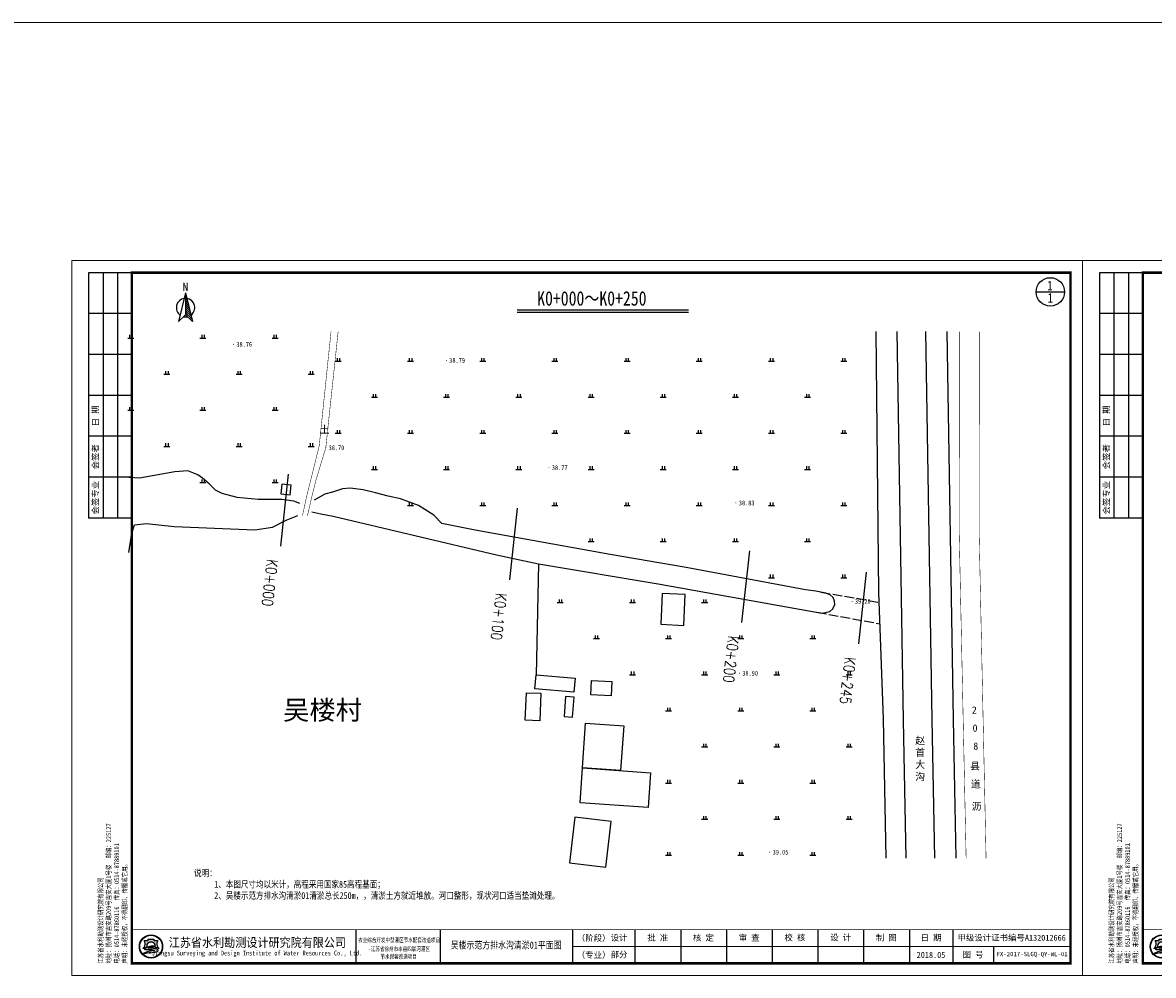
# Model space of a CAD drawing. Extents: x 464172 to 473094, y 3847158 to 3855433.
# Tile 69 of 98: x 469870 to 470340, y 3849233 to 3849629. Entities that reach past the tile are written whole.
import ezdxf
from ezdxf.enums import TextEntityAlignment as Align

# ---------------------------------------------------------------- set-up
doc = ezdxf.new("R2010")
doc.units = 0
doc.linetypes.add('X3', pattern=[5, 4, -1])
doc.layers.get('0').update_dxf_attribs({"linetype": 'CONTINUOUS'})
doc.layers.add('0.13文字', color=3, linetype='CONTINUOUS', lineweight=13)
doc.layers.add('文字', color=7, linetype='CONTINUOUS', lineweight=15)
for name, color, linetype in [('DIMTEX', 7, 'CONTINUOUS'), ('DLSS', 4, 'CONTINUOUS'), ('DMTZ', 3, 'CONTINUOUS'), ('DMX', 1, 'CONTINUOUS'), ('GCD', 9, 'CONTINUOUS'), ('JMD', 6, 'CONTINUOUS'), ('LINE', 7, 'CONTINUOUS'), ('SXSS', 5, 'CONTINUOUS'), ('ZBTZ', 8, 'CONTINUOUS'), ('断面', 7, 'CONTINUOUS')]:
    doc.layers.add(name, color=color, linetype=linetype)
doc.styles.add('-仿宋_GB2312', font='FangSong_GB2312.ttf')
doc.styles.add('HZ', font='rs.shx', dxfattribs={"width": 0.8, "bigfont": 'hztxt.shx'})
doc.styles.add('LYJFS', font='times.ttf', dxfattribs={"width": 0.7})
doc.styles.get("Standard").update_dxf_attribs({"font": 'rs.shx', "bigfont": 'hztxt.shx'})
doc.styles.add('STYLE2', font='txt', dxfattribs={"width": 0.8})
doc.styles.add('仿宋', font='FangSong_GB2312.ttf', dxfattribs={"width": 0.8})
doc.styles.add('仿宋体', font='FangSong_GB2312.ttf', dxfattribs={"width": 0.8})
doc.styles.add('宋体', font='txt')
doc.styles.add('正等线体', font='simhei.ttf')
doc.styles.add('黑体', font='simhei.ttf')
doc.linetypes.add('10422', pattern='A,0.75,[150,AAA.SHX,S=0.5,R=0,X=0,Y=0.5],1.5,[177,AAA.SHX,S=1,R=0,X=0,Y=0.4],0.75', length=3)
doc.linetypes.add('1161', pattern='A,0,[149,AAA.SHX,S=0.15,R=0,X=0,Y=0],-1.6', length=1.6)
doc.linetypes.add('833', pattern='A,2,[150,AAA.SHX,S=0.8,R=0,X=0,Y=0.8],2,[150,AAA.SHX,S=2,R=0,X=0,Y=2],1e-11', length=4.00000000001)

# ---------------------------------------------------------------- blocks, each defined once
blk = doc.blocks.new('A$C67844AE1')
at = {"color": 7, "linetype": 'ByBlock', "lineweight": -3}
for p, q in [((-68.54528065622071, 12.60233967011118), (-102.4539569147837, -126.4874291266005)), ((-68.54528065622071, 12.60233967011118), (-68.54528065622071, -93.55508338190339)), ((-68.54528065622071, 12.60233967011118), (-34.63660439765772, -126.4874291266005)), ((-68.54528065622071, 6.444916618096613), (-66.57848399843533, 4.534749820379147)), ((-75.16375737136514, -13.81146217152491), (-75.00695480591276, -13.90275762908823)), ((-68.54528065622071, -3.555083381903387), (-63.38429603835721, -8.56746807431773)), ((-68.54528065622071, -13.55508338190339), (-60.19010807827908, -21.66968596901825)), ((-68.54528065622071, -23.55508338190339), (-56.99592011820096, -34.77190386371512)), ((-68.54528065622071, -33.55508338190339), (-53.80173215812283, -47.874121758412)), ((-68.54528065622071, -43.55508338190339), (-50.60754419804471, -60.97633965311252)), ((-68.54528065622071, -53.55508338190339), (-47.4133562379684, -74.0785575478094)), ((-68.54528065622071, -93.55508338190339), (-102.4539569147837, -126.4874291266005)), ((-68.54528065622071, -63.55508338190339), (-44.21916827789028, -87.18077544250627)), ((-68.54528065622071, -73.55508338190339), (-41.02498031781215, -100.282993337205)), ((-68.54528065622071, -83.55508338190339), (-37.83079235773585, -113.3852112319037)), ((-68.54528065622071, -93.55508338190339), (-34.63660439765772, -126.4874291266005))]:
    blk.add_line(p, q, dxfattribs=at)
for start, end in [(98.47002997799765, 234.1282238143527), (305.8717761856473, 81.52997002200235), (258.3564658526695, 281.6435341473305)]:
    blk.add_arc((-68.54528065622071, -58.56304133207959), 44.66625879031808, start, end, dxfattribs=at)
at = {"color": 7, "linetype": 'ByBlock', "lineweight": -3, "insert": (-82.5777418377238, 61.776892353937), "char_height": 40, "width": 53.56766932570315, "attachment_point": 1}
blk.add_mtext('{\\fSimSun|b0|i0|c134|p2;N}', dxfattribs=at)
blk = doc.blocks.new('TK')
h = blk.add_hatch(color=152)
h.dxf.hatch_style = 1
h.paths.add_polyline_path([(37.76634519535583, 12, 1), (28.08865389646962, 12, 1)])
h.paths.add_polyline_path([(37.60348109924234, 12, 1), (28.2515179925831, 12, 1)], flags=16)
h = blk.add_hatch(color=152)
h.dxf.hatch_style = 1
edge = h.paths.add_edge_path()
edge.add_arc((34.80941884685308, 9.57513306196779), 1.461698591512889, 43.31770961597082, 70.37003522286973)
edge.add_arc((33.42980450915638, 5.707128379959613), 5.568375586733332, 70.37003522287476, 84.52854590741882)
edge.add_arc((32.84297213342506, -0.4193509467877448), 11.72289597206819, 84.5285459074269, 95.17746754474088)
edge.add_arc((32.98455917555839, 9.871856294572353), 1.831337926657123, 111.7965680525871, 130.9174013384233, ccw=False)
edge.add_arc((34.88031159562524, 5.13131362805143), 6.936886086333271, 98.84274785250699, 111.79656805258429, ccw=False)
edge.add_arc((35.94667124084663, -1.723120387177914), 13.873772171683, 95.21036804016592, 98.84274785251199, ccw=False)
edge.add_ellipse((32.92749954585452, 12.29239219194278), major_axis=(-1.773815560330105, 0), ratio=0.8776980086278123, start_angle=172.6538623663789, end_angle=176.9129867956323)
edge.add_arc((34.51986391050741, 1.961408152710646), 10.24870363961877, 88.99992913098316, 98.52267106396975)
edge.add_arc((34.12653419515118, 4.586133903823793), 7.594670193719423, 98.5226710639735, 116.8491039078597)
edge.add_arc((31.25213164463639, 10.26438648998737), 1.230336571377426, 116.8491039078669, 139.2900683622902)
edge.add_arc((30.4676556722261, 10.93937889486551), 0.1954369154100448, 139.2900683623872, 263.050638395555)
edge.add_arc((30.65080526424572, 12.44199033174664), 1.70916902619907, 263.0506383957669, 272.136251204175)
edge.add_arc((31.81845295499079, -18.86063964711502), 29.61523112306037, 88.46268833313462, 92.13625120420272, ccw=False)
edge.add_arc((32.47617160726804, 5.646726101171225), 5.099041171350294, 68.07113774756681, 88.46268833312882, ccw=False)
edge.add_arc((36.58583429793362, -10.91731876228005), 21.4080615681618, 95.91294384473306, 98.79521578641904)
edge.add_arc((35.21854840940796, -2.080308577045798), 12.46590188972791, 98.79521578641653, 117.8496747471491)
edge.add_arc((93.71745628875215, -228.4932874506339), 245.9934265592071, 104.7703900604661, 105.15790668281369, ccw=False)
edge.add_line((31.00239690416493, 9.371353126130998), (30.1988762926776, 9.045501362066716))
edge.add_arc((51.56004769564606, -88.12407086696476), 99.48982566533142, 100.90627282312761, 102.39834375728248, ccw=False)
edge.add_line((32.73627937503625, 9.568770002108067), (32.12568198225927, 9.380185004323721))
edge.add_arc((29.81630978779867, 37.97211086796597), 28.68503833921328, 274.6177604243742, 279.6944367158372)
edge.add_arc((33.87653895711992, 14.20489681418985), 4.573507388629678, 279.694436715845, 287.6119267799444)
edge.add_arc((34.76080719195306, 11.41934212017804), 1.650966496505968, 287.6119267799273, 311.5140981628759)
edge.add_arc((35.67269695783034, 10.38914913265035), 0.2751610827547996, 311.5140981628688, 403.3177096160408)
edge = h.paths.add_edge_path()
edge.add_arc((37.34861352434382, 13.13700107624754), 2.066422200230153, 138.9741968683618, 204.1180883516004, ccw=False)
edge.add_line((35.78967558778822, 14.49339822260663), (34.09257231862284, 14.49339822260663))
edge.add_line((34.09257231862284, 14.49339822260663), (34.09257231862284, 15.08006279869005))
edge.add_line((34.09257231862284, 15.08006279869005), (31.76242677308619, 15.08006279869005))
edge.add_line((31.76242677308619, 15.08006279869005), (31.76242677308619, 14.49339822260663))
edge.add_line((31.76242677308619, 14.49339822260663), (30.06532350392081, 14.49339822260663))
edge.add_arc((28.50638556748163, 13.13700107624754), 2.066422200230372, -24.118088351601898, 41.0258031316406, ccw=False)
edge.add_arc((26.96985351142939, 13.82490731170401), 3.749914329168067, 314.34412131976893, 335.8819116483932, ccw=False)
edge.add_arc((28.92445619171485, 14.17747440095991), 3.106664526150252, 282.3877277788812, 290.1465811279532)
edge.add_arc((25.86021252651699, 22.52986678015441), 12.00340818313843, 290.1465811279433, 296.6495194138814)
edge.add_ellipse((32.92749954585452, 12.29239219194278), major_axis=(-1.773815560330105, 0), ratio=0.8776980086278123, start_angle=176.9129867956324, end_angle=378.37473811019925, ccw=False)
edge.add_ellipse((32.92749954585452, 12.29239219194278), major_axis=(-1.773815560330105, 0), ratio=0.8776980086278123, start_angle=172.653862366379, end_angle=176.9129867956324, ccw=False)
edge.add_ellipse((32.92749954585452, 12.29239219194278), major_axis=(-1.773815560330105, 0), ratio=0.8776980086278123, start_angle=161.6252618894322, end_angle=172.653862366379, ccw=False)
edge.add_arc((39.99478656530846, 22.52986678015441), 12.00340818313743, 243.3504805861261, 249.853418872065)
edge.add_arc((36.93054290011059, 14.17747440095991), 3.106664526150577, 249.8534188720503, 257.61227222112)
edge.add_arc((38.88514558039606, 13.82490731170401), 3.74991432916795, 204.1180883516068, 225.6558786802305, ccw=False)
at = {"lineweight": 0}
for p, q in [((0, 0), (0, 297)), ((0, 297), (420, 297)), ((420, 297), (420, 0)), ((415, 12), (208, 12)), ((420, 0), (0, 0))]:
    blk.add_line(p, q, dxfattribs=at)
for p, q in [((25, 292), (7, 292)), ((7, 292), (7, 190)), ((13, 292), (13, 190)), ((19, 292), (19, 190)), ((25, 275), (7, 275)), ((25, 258), (7, 258)), ((25, 241), (7, 241)), ((25, 224), (7, 224)), ((25, 207), (7, 207)), ((25, 190), (7, 190)), ((118, 19), (118, 5)), ((153, 19), (153, 5)), ((208, 19), (208, 5)), ((234, 19), (234, 5)), ((253, 19), (253, 5)), ((272, 19), (272, 5)), ((291, 19), (291, 5)), ((310, 19), (310, 5)), ((329, 19), (329, 5)), ((348, 19), (348, 5)), ((366, 19), (366, 5)), ((383, 12), (383, 5))]:
    blk.add_line(p, q)
at = {"lineweight": 0, "const_width": 1}
blk.add_lwpolyline([(25, 292), (415, 292), (415, 5), (25, 5)], close=True, dxfattribs=at)
at = {"lineweight": 0, "const_width": 0.4}
blk.add_lwpolyline([(415, 19), (25, 19)], dxfattribs=at)
at = {"color": 152}
for points in [[(31.24412181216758, 11.80161767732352, -0.02838203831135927), (29.99446309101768, 11.26089254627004, -0.03386732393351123), (29.59091690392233, 11.14313846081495, 0.09425397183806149), (30.39241989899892, 12.29262248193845, 0.2921547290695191), (30.06532350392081, 14.49339822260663), (31.76242677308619, 14.49339822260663), (31.76242677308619, 15.08006279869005), (34.09257231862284, 15.08006279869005), (34.09257231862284, 14.49339822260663), (35.78967558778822, 14.49339822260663, 0.29215472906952), (35.46257919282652, 12.29262248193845, 0.09425397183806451), (36.2640821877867, 11.14313846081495, -0.03386732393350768), (35.86053600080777, 11.26089254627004, -0.02838203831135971), (34.61087727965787, 11.80161767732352)], [(34.69874112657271, 12.20855064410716, 0.04157472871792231), (33.0009984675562, 12.09693843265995, 0.08013502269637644), (30.6964595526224, 11.36209164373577, 0.09823132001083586), (30.31951032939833, 11.06684867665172, 0.599439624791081), (30.44400935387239, 10.74537776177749, 0.03966424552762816), (30.71451621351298, 10.73400916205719, -0.01603031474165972), (32.61296833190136, 10.7439319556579, -0.08921046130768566), (34.38043466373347, 10.37684270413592, 0.01257694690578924), (33.31247064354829, 10.23900867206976, 0.08333285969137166), (29.39506013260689, 8.941746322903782, -0.001690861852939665), (31.00239690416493, 9.371353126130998), (30.1988762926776, 9.045501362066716, -0.006510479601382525), (32.73627937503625, 9.568770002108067), (32.12568198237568, 9.380185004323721, 0.02215480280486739), (34.64668864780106, 9.696699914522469, 0.03456031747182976), (35.26033732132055, 9.845760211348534, 0.1046726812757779), (35.85507491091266, 10.18311053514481, 0.4234638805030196), (35.87289335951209, 10.57792154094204, 0.1185893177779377), (35.30046801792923, 10.95188049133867, 0.06185687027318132), (33.96074808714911, 11.25013348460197, 0.04649815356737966), (31.78508714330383, 11.25571519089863, -0.08362449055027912), (32.30456102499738, 11.57226833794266, -0.05658197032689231), (33.81395195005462, 11.9857476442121, -0.01585057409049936), (34.68675527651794, 12.09332510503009)]]:
    blk.add_lwpolyline(points, format="xyb", dxfattribs=at)
for radius in [4.838845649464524, 4.675981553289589]:
    blk.add_circle((32.92749954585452, 12), radius, dxfattribs=at)
blk.add_arc((34.88031159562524, 5.13131362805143), 6.936886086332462, 98.84274785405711, 111.7965680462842, dxfattribs=at)
for start_param, end_param in [(2.820892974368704, 6.603884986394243), (3.013378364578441, 3.087714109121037)]:
    blk.add_ellipse((32.92749954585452, 12.29239219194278), major_axis=(-1.773815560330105, 0), ratio=0.8776980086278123, start_param=start_param, end_param=end_param, dxfattribs=at)
at = {"style": '宋体'}
for s, height, width, p in [('江苏省水利勘测设计研究院有限公司', 3.75, 0.9, (77.12731924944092, 13.75084589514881)), ('农业综合开发中型灌区节水配套改造项目', 1.8, 0.75, (136, 14.74047347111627)), ('Jiangsu Surveying and Design Institute of Water Resources Co., Ltd.', 2, 0.8, (76.9551912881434, 9.01340379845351)), ('-江苏省徐州市丰县四联河灌区', 1.8, 0.75, (136, 11.02926161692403)), ('节水配套改造项目', 1.8, 0.75, (135.8399052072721, 7.880905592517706))]:
    blk.add_text(s, height=height, dxfattribs=dict(at, width=width)).set_placement(p, align=Align.MIDDLE)
at = {"style": 'LYJFS'}
for s, p in [('（阶段）', (216.8339300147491, 15.5)), ('（专业）', (216.8339300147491, 8.5))]:
    blk.add_text(s, height=2.5, dxfattribs=at).set_placement(p, align=Align.MIDDLE_CENTER)
at = {"style": '仿宋'}
blk.add_text('2018.05', height=2.5, dxfattribs=at).set_placement((357, 8.5), align=Align.MIDDLE)
at = {"rotation": 90}
for s, insert, char_height, attachment_point, style in [('日 期', (10, 232.5), 2.5, 5, '宋体'), ('会签者', (10, 215.5), 2.5, 5, '宋体'), ('会签专业', (10, 198.5), 2.5, 5, '宋体'), ('江苏省水利勘测设计研究院有限公司\\P地址：扬州市吉安路209号吉安大厦1号楼  邮编：225127\\P电话：0514-87860116  传真：0514-87889101\\P声明：未经授权，不得翻印、传播或它用。', (23.29513194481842, 4.918324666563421), 2, 7, '仿宋')]:
    blk.add_mtext(s, dxfattribs=dict(at, insert=insert, char_height=char_height, attachment_point=attachment_point, style=style))
at = {"char_height": 2.5, "attachment_point": 5, "style": '宋体'}
for s, insert in [('设计', (227.4021536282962, 15.5)), ('批 准', (243.5, 15.5)), ('核 定', (262.4375, 15.47222222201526)), ('审 查', (281.4305555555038, 15.47328627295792)), ('校 核', (300.4652777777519, 15.54328155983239)), ('设 计', (319.4722222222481, 15.59333057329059)), ('制 图', (338.4166666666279, 15.4779241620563)), ('日 期', (357, 15.5)), ('甲级设计证书编号A132012666', (390.5, 15.5)), ('部分', (227.4021536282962, 8.5)), ('图 号', (374.5, 8.5))]:
    blk.add_mtext(s, dxfattribs=dict(at, insert=insert))
blk = doc.blocks.new('GC200')
at = {"linetype": 'Continuous', "const_width": 0.2, "flags": 128}
blk.add_lwpolyline([(-0.1, 0, 1), (0.1, 0, 1)], format="xyb", close=True, dxfattribs=at)
blk = doc.blocks.new('gc119')
for p, q in [((-1.25, 0), (1.25, 0)), ((-0.5, 1.3), (-0.5, 0)), ((0.5, 1.3), (0.5, 0))]:
    blk.add_line(p, q)

msp = doc.modelspace()

# ---------------------------------------------------------------- linework, layer by layer
at = {"layer": 'DIMTEX', "color": 1, "linetype": 'Continuous'}
msp.add_line((470075.2795367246, 3849509.325413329), (470146.5507190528, 3849509.325413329), dxfattribs=at)
at = {"layer": 'DIMTEX', "linetype": 'Continuous'}
msp.add_line((470075.2590439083, 3849508.362970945), (470146.5507190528, 3849508.362970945), dxfattribs=at)
at = {"layer": 'DLSS', "color": 8, "linetype": 'X3', "const_width": 0.2, "elevation": 38.5427, "flags": 128}
msp.add_lwpolyline([(469986.1254516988, 3849423.771780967), (469987.7109288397, 3849431.229661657), (469989.6269365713, 3849438.91304068), (469993.0742365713, 3849452.78914068), (469997.9688055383, 3849500.240641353)], dxfattribs=at)
at = {"layer": 'DLSS', "color": 8, "linetype": 'Continuous', "const_width": 0.2, "flags": 128}
for points, elevation in [([(469988.1312374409, 3849423.573580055), (469989.9653667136, 3849431.483809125), (469991.5961365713, 3849438.14574068), (469995.7896365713, 3849451.98234068), (470000.9355036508, 3849500.240641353)], 38.5427), ([(470261.8538732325, 3849281.421702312), (470258.9661989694, 3849417.110894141)], 39.936)]:
    msp.add_lwpolyline(points, dxfattribs=dict(at, elevation=elevation))
for points in [[(470258.9661989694, 3849417.110894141), (470259.0569695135, 3849500.240641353)], [(470267.2616214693, 3849416.709997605), (470267.3506407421, 3849500.240641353)], [(470270.1407640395, 3849281.421702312), (470267.26162147, 3849416.709997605)], [(470270.1407640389, 3849281.421702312), (470267.2616214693, 3849416.709997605)]]:
    msp.add_lwpolyline(points, dxfattribs=at)
at = {"layer": 'DMTZ', "color": 8, "linetype": '10422', "flags": 128}
for points, const_width, elevation in [([(469990.9979365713, 3849430.21364068), (469990.0559365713, 3849425.30514068)], 2.0385242e-06, 38.5242), ([(469984.1995365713, 3849423.87694068), (469985.0043365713, 3849428.75664068)], 2.0385108e-06, 38.5108)]:
    msp.add_lwpolyline(points, dxfattribs=dict(at, const_width=const_width, elevation=elevation))
at = {"layer": 'DMX', "linetype": 'Continuous', "elevation": 40.9941}
for points in [[(469980.2132131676, 3849440.939653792), (469976.9276124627, 3849411.120116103)], [(470075.368973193, 3849426.892323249), (470072.0833724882, 3849397.07278556)], [(470171.86414635, 3849409.176626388), (470168.5785456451, 3849379.357088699)], [(470220.3630195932, 3849400.272643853), (470217.0774188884, 3849370.453106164)]]:
    msp.add_lwpolyline(points, dxfattribs=at)
at = {"layer": 'JMD', "color": 8, "linetype": 'Continuous', "elevation": 39.8007, "flags": 128}
msp.add_lwpolyline([(469980.9707365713, 3849432.47124068), (469981.3436365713, 3849436.45694068), (469977.5046373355, 3849436.816115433), (469977.1317373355, 3849432.830415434)], close=True, dxfattribs=at)
at = {"layer": 'JMD', "color": 8, "linetype": 'Continuous', "flags": 128}
for points in [[(470135.5499107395, 3849391.409085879), (470134.9471029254, 3849378.608036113), (470144.4940367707, 3849378.15846624), (470145.0968445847, 3849390.959516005)], [(470083.2216117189, 3849357.688390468), (470099.364020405, 3849356.278878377), (470098.8559479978, 3849350.460189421), (470082.7135393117, 3849351.869701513)], [(470106.2597616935, 3849355.260855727), (470114.6443700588, 3849354.791041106), (470114.3146041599, 3849348.90583066), (470105.9299957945, 3849349.375645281)], [(470085.2057119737, 3849349.952892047), (470084.7718804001, 3849338.52007673), (470078.6977681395, 3849338.750566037), (470079.1315997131, 3849350.183381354)], [(470095.4599017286, 3849348.669600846), (470094.77984134, 3849340.309821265), (470098.2598036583, 3849340.026729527), (470098.9398640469, 3849348.386509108)], [(470103.7605201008, 3849337.583841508), (470119.5753562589, 3849336.486215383), (470118.2798541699, 3849317.820339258), (470102.4650180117, 3849318.917965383)], [(470102.4650180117, 3849318.917965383), (470130.715932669, 3849316.957215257), (470129.7094782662, 3849302.456001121), (470101.458563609, 3849304.416751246)], [(470097.030712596, 3849279.470497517), (470112.0869464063, 3849277.70175771), (470114.317688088, 3849296.690739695), (470099.2614542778, 3849298.459479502)]]:
    msp.add_lwpolyline(points, close=True, dxfattribs=at)
at = {"layer": 'SXSS', "color": 8, "linetype": '833', "elevation": 40.9941, "flags": 128}
msp.add_lwpolyline([(470224.3250168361, 3849500.240641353), (470225.5133728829, 3849391.842057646), (470227.3611565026, 3849339.2771373), (470228.4911278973, 3849281.421702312)], dxfattribs=at)
at = {"layer": 'SXSS', "color": 8, "linetype": 'Continuous', "flags": 128}
for points in [[(470236.9275095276, 3849281.421702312), (470235.8740164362, 3849338.681907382), (470233.1457840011, 3849500.240641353)], [(470248.8263252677, 3849281.421702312), (470247.7689711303, 3849338.891765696), (470245.0442825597, 3849500.240641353)]]:
    msp.add_lwpolyline(points, dxfattribs=at)
at = {"layer": 'SXSS', "color": 8, "linetype": '833', "flags": 128}
msp.add_lwpolyline([(470257.7320389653, 3849281.421702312), (470256.6717950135, 3849339.048834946), (470253.9497588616, 3849500.240641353)], dxfattribs=at)
at = {"layer": 'SXSS', "color": 7, "linetype": '833', "elevation": 38.5108, "flags": 128}
for points in [[(469985.0043365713, 3849428.75664068), (469982.4797314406, 3849429.852694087), (469977.567237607, 3849430.487482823), (469971.9347368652, 3849430.487482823), (469967.7421281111, 3849430.529783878), (469958.9733942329, 3849431.29611525), (469952.7753652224, 3849433.004736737), (469949.943459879, 3849434.339539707), (469947.3252418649, 3849437.009282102), (469944.5468192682, 3849439.358628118), (469942.6232678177, 3849440.693499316), (469938.5089948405, 3849442.402120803), (469933.1124760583, 3849441.974948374), (469918.3611060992, 3849439.383940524), (469913.9495680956, 3849439.689470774)], [(469990.0559365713, 3849425.30514068), (469993.7916369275, 3849424.480118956), (469998.8138983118, 3849423.508763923), (470066.7824286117, 3849407.484373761), (470084.187346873, 3849403.76256319), (470133.9230118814, 3849395.427617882), (470201.9122530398, 3849383.264085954), (470205.2217264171, 3849383.914498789), (470206.4361137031, 3849385.060652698), (470207.2457864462, 3849386.813690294), (470207.1782934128, 3849388.296956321), (470206.6385928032, 3849389.780290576), (470205.3565906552, 3849390.859035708), (470203.602380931, 3849391.600668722), (470199.3517817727, 3849392.409778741), (470195.1686756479, 3849392.881708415), (470145.5065951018, 3849402.277932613), (470113.9874703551, 3849407.659991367), (470057.9237852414, 3849417.748656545), (470044.0037735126, 3849420.492289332), (470040.6735892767, 3849424.01044079), (470034.2984215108, 3849428.003933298), (470026.7815981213, 3849430.761348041), (470021.7386258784, 3849431.807275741), (470016.4102092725, 3849433.233503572), (470011.2720889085, 3849434.564690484), (470005.9436723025, 3849435.230249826), (470002.8036624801, 3849434.849949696), (469998.5218752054, 3849433.518762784), (469995.3819872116, 3849432.663053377), (469990.9979365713, 3849430.21364068)], [(469913.9495680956, 3849408.421470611), (469915.180405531, 3849416.527725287), (469916.384071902, 3849420.00139241), (469921.3203223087, 3849420.523673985), (469932.8362906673, 3849419.277430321), (469966.2479005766, 3849417.818248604), (469973.6346110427, 3849418.9341095), (469979.3034167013, 3849421.938166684), (469984.1995365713, 3849423.87694068)]]:
    msp.add_lwpolyline(points, dxfattribs=at)
at = {"layer": 'SXSS', "color": 7, "linetype": 'X3', "elevation": 38.5108, "flags": 128}
for points in [[(470201.4770813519, 3849392.005223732), (470225.6567847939, 3849387.76233987)], [(470199.8825221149, 3849383.627212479), (470225.9696224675, 3849378.862873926)]]:
    msp.add_lwpolyline(points, dxfattribs=at)
at = {"layer": 'ZBTZ', "color": 8, "linetype": '1161', "elevation": 38.5108, "flags": 128}
msp.add_lwpolyline([(470084.187346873, 3849403.76256319), (470083.2216117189, 3849357.688390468)], dxfattribs=at)
at = {"layer": '断面', "color": 3, "lineweight": 15}
msp.add_line((464172.0765449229, 3849628.651514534), (473094.2561084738, 3849628.651514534), dxfattribs=at)
at = {"layer": '断面'}
msp.add_line((470290.9507797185, 3849516.753606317), (470302.7577737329, 3849516.753606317), dxfattribs=at)
msp.add_circle((470296.8542767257, 3849516.753606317), 5.903497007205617, dxfattribs=at)

# ---------------------------------------------------------------- block references
at = {"layer": 'GCD', "color": 8, "linetype": 'Continuous'}
ref = msp.add_blockref('GC200', (469957.441140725, 3849494.964415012, 38.75732983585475), dxfattribs=at)
ref.add_attrib('height', '38.76', dxfattribs={"linetype": 'Continuous', "height": 2, "style": '正等线体', "width": 0.8}).set_placement((469958.6411407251, 3849494.964415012, 38.75732983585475), align=Align.MIDDLE_LEFT)
ref = msp.add_blockref('GC200', (470045.8971004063, 3849488.287899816, 38.78937058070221), dxfattribs=at)
ref.add_attrib('height', '38.79', dxfattribs={"linetype": 'Continuous', "height": 2, "style": '正等线体', "width": 0.8}).set_placement((470047.0971004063, 3849488.287899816, 38.78937058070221), align=Align.MIDDLE_LEFT)
ref = msp.add_blockref('GC200', (469995.7896365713, 3849451.98234068, 38.6982), dxfattribs=at)
ref.add_attrib('height', '38.70', dxfattribs={"linetype": 'Continuous', "height": 2, "style": '正等线体', "width": 0.8}).set_placement((469996.9896365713, 3849451.98234068, 38.6982), align=Align.MIDDLE_LEFT)
ref = msp.add_blockref('GC200', (470088.524311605, 3849443.709722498, 38.77496265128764), dxfattribs=at)
ref.add_attrib('height', '38.77', dxfattribs={"linetype": 'Continuous', "height": 2, "style": '正等线体', "width": 0.8}).set_placement((470089.724311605, 3849443.709722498, 38.77496265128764), align=Align.MIDDLE_LEFT)
ref = msp.add_blockref('GC200', (470166.2087558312, 3849429.051888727, 38.83), dxfattribs=at)
ref.add_attrib('height', '38.83', dxfattribs={"linetype": 'Continuous', "height": 2, "style": '正等线体', "width": 0.8}).set_placement((470167.4087558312, 3849429.051888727, 38.83), align=Align.MIDDLE_LEFT)
ref = msp.add_blockref('GC200', (470214.4528413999, 3849388.147211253, 39.2), dxfattribs=at)
ref.add_attrib('height', '39.20', dxfattribs={"linetype": 'Continuous', "height": 2, "style": '正等线体', "width": 0.8}).set_placement((470215.6528413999, 3849388.147211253, 39.2), align=Align.MIDDLE_LEFT)
ref = msp.add_blockref('GC200', (470167.6420826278, 3849358.299521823, 38.9), dxfattribs=at)
ref.add_attrib('height', '38.90', dxfattribs={"linetype": 'Continuous', "height": 2, "style": '正等线体', "width": 0.8}).set_placement((470168.8420826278, 3849358.299521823, 38.9), align=Align.MIDDLE_LEFT)
ref = msp.add_blockref('GC200', (470180.2689505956, 3849283.926956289, 39.05155978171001), dxfattribs=at)
ref.add_attrib('height', '39.05', dxfattribs={"linetype": 'Continuous', "height": 2, "style": '正等线体', "width": 0.8}).set_placement((470181.4689505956, 3849283.926956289, 39.05155978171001), align=Align.MIDDLE_LEFT)
at = {"layer": 'LINE', "color": 2, "xscale": 0.08574142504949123, "yscale": 0.0857414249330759, "zscale": 0.08574142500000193}
msp.add_blockref('A$C67844AE1', (469943.4134438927, 3849515.229437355, 4.660000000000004), dxfattribs=at)
at = {"layer": 'ZBTZ', "color": 8, "linetype": 'Continuous'}
for p in [(469914.7470365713, 3849497.547049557), (469944.7470365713, 3849497.547049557), (469974.7470365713, 3849497.547049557), (470000.9979365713, 3849487.978605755), (470030.9979365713, 3849487.978605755), (470060.9979365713, 3849487.978605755), (470090.9979365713, 3849487.978605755), (470120.9979365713, 3849487.978605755), (470150.9979365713, 3849487.978605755), (470180.9979365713, 3849487.978605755), (470210.9979365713, 3849487.978605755), (469929.7470365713, 3849482.547049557), (469959.7470365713, 3849482.547049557), (469989.7470365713, 3849482.547049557), (470015.9979365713, 3849472.978605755), (470045.9979365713, 3849472.978605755), (470075.9979365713, 3849472.978605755), (470105.9979365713, 3849472.978605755), (470135.9979365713, 3849472.978605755), (470165.9979365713, 3849472.978605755), (470195.9979365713, 3849472.978605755), (469914.7470365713, 3849467.547049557), (469944.7470365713, 3849467.547049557), (469974.7470365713, 3849467.547049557), (470000.9979365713, 3849457.978605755), (470030.9979365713, 3849457.978605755), (470060.9979365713, 3849457.978605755), (470090.9979365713, 3849457.978605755), (470120.9979365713, 3849457.978605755), (470150.9979365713, 3849457.978605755), (470180.9979365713, 3849457.978605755), (470210.9979365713, 3849457.978605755), (469929.7470365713, 3849452.547049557), (469959.7470365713, 3849452.547049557), (469989.7470365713, 3849452.547049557), (470015.9979365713, 3849442.978605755), (470045.9979365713, 3849442.978605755), (470075.9979365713, 3849442.978605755), (470105.9979365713, 3849442.978605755), (470135.9979365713, 3849442.978605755), (470165.9979365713, 3849442.978605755), (470195.9979365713, 3849442.978605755), (469944.7470365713, 3849437.547049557), (469974.7470365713, 3849437.547049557), (470030.9979365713, 3849427.978605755), (470060.9979365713, 3849427.978605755), (470090.9979365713, 3849427.978605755), (470120.9979365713, 3849427.978605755), (470150.9979365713, 3849427.978605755), (470180.9979365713, 3849427.978605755), (470210.9979365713, 3849427.978605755), (470105.9979365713, 3849412.978605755), (470135.9979365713, 3849412.978605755), (470165.9979365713, 3849412.978605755), (470195.9979365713, 3849412.978605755), (470180.9979365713, 3849397.978605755), (470210.9979365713, 3849397.978605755), (470093.2216117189, 3849387.659508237), (470123.2216117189, 3849387.659508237), (470153.2216117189, 3849387.659508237), (470108.2216117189, 3849372.659508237), (470138.2216117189, 3849372.659508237), (470168.2216117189, 3849372.659508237), (470198.2216117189, 3849372.659508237), (470123.2216117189, 3849357.659508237), (470153.2216117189, 3849357.659508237), (470183.2216117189, 3849357.659508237), (470213.2216117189, 3849357.659508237), (470138.2216117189, 3849342.659508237), (470168.2216117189, 3849342.659508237), (470198.2216117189, 3849342.659508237), (470153.2216117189, 3849327.659508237), (470183.2216117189, 3849327.659508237), (470213.2216117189, 3849327.659508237), (470138.2216117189, 3849312.659508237), (470168.2216117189, 3849312.659508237), (470198.2216117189, 3849312.659508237), (470153.2216117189, 3849297.659508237), (470183.2216117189, 3849297.659508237), (470213.2216117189, 3849297.659508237), (470138.2216117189, 3849282.659508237), (470168.2216117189, 3849282.659508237), (470198.2216117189, 3849282.659508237)]:
    msp.add_blockref('gc119', p, dxfattribs=at)
at = {"layer": '断面', "xscale": 1.000049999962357, "yscale": 1.000049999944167, "zscale": 1.000049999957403}
for p in [(469890.2457865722, 3849232.726731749), (470310.2667865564, 3849232.726731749)]:
    msp.add_blockref('TK', p, dxfattribs=at)

# ---------------------------------------------------------------- texts
at = {"linetype": 'Continuous', "style": 'HZ', "width": 0.8}
for s, p in [('K0+000', (469967.8713428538, 3849386.526007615, 40.9941)), ('K0+100', (470063.0271028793, 3849372.478677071, 40.9941)), ('K0+200', (470159.5222760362, 3849354.762980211, 40.9941)), ('K0+245', (470208.0211492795, 3849345.858997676, 40.9941))]:
    msp.add_text(s, height=4.5, rotation=263.7123522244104, dxfattribs=at).set_placement(p, align=Align.BOTTOM_RIGHT)
at = {"color": 8, "linetype": 'Continuous', "lineweight": -3, "insert": (470240.7101363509, 3849331.819746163, 38.85), "char_height": 3, "width": 3.388595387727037, "attachment_point": 1, "style": '黑体'}
msp.add_mtext('赵首大沟', dxfattribs=at)
at = {"insert": (469941.0630665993, 3849276.641412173), "char_height": 2.8, "attachment_point": 1, "style": '仿宋体'}
msp.add_mtext('说明：\\P     1、本图尺寸均以米计，高程采用国家85高程基面； \\P     2、吴楼示范方排水沟清淤01清淤总长250m，，清淤土方就近堆放。河口整形，现状河口适当垫滩处理。', dxfattribs=at)
at = {"layer": '0.13文字', "linetype": 'Continuous', "lineweight": 13, "insert": (470273.0840579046, 3849242.502850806), "char_height": 1.8, "width": 55.55091040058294, "attachment_point": 1, "style": 'LYJFS'}
msp.add_mtext('{\\fFangSong_GB2312|b0|i0|c134|p49;\\W1;\\C7; FX-2017-SLGQ-QY-WL-01}', dxfattribs=at)
at = {"layer": 'DIMTEX', "linetype": 'Continuous', "style": 'STYLE2', "width": 0.8}
for s, height, p in [('1', 4.0002, (470295.5804190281, 3849517.346785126)), ('K0+000～K0+250', 6.000299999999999, (470083.6370022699, 3849511.051133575)), ('1', 4.0002, (470295.7820894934, 3849512.241631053))]:
    msp.add_text(s, height=height, dxfattribs=at).set_placement(p)
at = {"layer": 'DLSS', "color": 8, "linetype": 'Continuous', "style": '黑体'}
msp.add_text('土', height=3, dxfattribs=at).set_placement((469995.2553621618, 3849459.724933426), align=Align.MIDDLE)
for s, p in [('2', (470264.2284849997, 3849341.487165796)), ('0', (470264.5381752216, 3849334.003674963)), ('8', (470264.8478654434, 3849326.520184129)), ('县', (470263.522614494, 3849318.219510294)), ('道', (470263.8323047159, 3849310.736019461)), ('沥', (470264.1900189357, 3849301.49915822))]:
    msp.add_text(s, height=3, dxfattribs=at).set_placement(p)
at = {"layer": 'JMD', "color": 8, "linetype": 'Continuous', "style": '黑体'}
msp.add_text('吴楼村', height=8, dxfattribs=at).set_placement((469994.4638158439, 3849343.109734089), align=Align.MIDDLE)
at = {"layer": '文字', "color": 7, "style": '-仿宋_GB2312', "width": 0.8}
msp.add_text('吴楼示范方排水沟清淤01平面图', height=2.93281657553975, dxfattribs=at).set_placement((470047.6788840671, 3849243.856589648))

doc.saveas('drawing.dxf')
